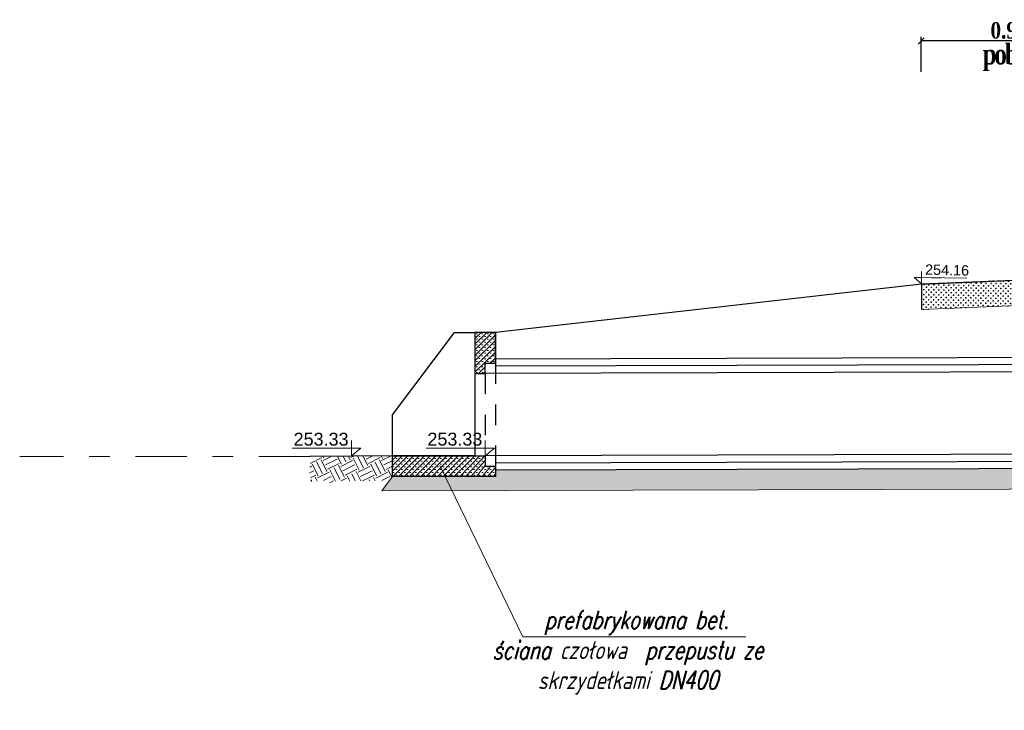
# Model space of a CAD drawing. Header units: metres. Extents: x 7443217.8 to 7443294, y 5637144.8 to 5637207.3.
# Tile 8 of 23: x 7443220.7 to 7443225.5, y 5637196.4 to 5637199.8. Entities that reach past the tile are written whole.
import ezdxf

# ---------------------------------------------------------------- set-up
doc = ezdxf.new("R2010")
doc.units = ezdxf.units.M
for name, pattern in [('3', [1, 0.5, -0.5]), ('AUSGEZOGEN', [0]), ('CIĄGŁA', [0]), ('DASHDOT2', [0.5, 0.25, -0.125, 0, -0.125]), ('x-ref - architektura$0$GP_x-ref - instalacje elektryczne$0$x-ref - architektura$0$A-PW-2-202_Rzut piętra$0${ Half Dash }', [0])]:
    doc.linetypes.add(name, pattern=pattern)
doc.layers.get('Defpoints').update_dxf_attribs({"true_color": 0x999999})
for name, color, linetype, lineweight in [('+wymiar', 7, 'Continuous', 9), ('cienko', 7, 'CIĄGŁA', 30), ('F00000', 7, 'AUSGEZOGEN', 13), ('POMOCNICZA', 7, 'Continuous', 13), ('Wymiary', 7, 'Continuous', 15)]:
    doc.layers.add(name, color=color, linetype=linetype, lineweight=lineweight)
for name, color, linetype in [('3_p', 7, 'Continuous'), ('K_oś jezdni', 7, 'Continuous'), ('K_wymiar', 7, 'Continuous')]:
    doc.layers.add(name, color=color, linetype=linetype)
doc.layers.add('opisy', color=7, linetype='Continuous', true_color=0x999999)
doc.styles.add('romans1', font='timesbd.ttf', dxfattribs={"width": 0.85})
doc.styles.add('romans_pochyl', font='romans.shx', dxfattribs={"width": 0.75, "oblique": 15, "height": 0.1})
doc.styles.add('style4', font='arial.ttf', dxfattribs={"height": 21})
doc.dimstyles.new('magda 25', dxfattribs={"dimtxt": 0.08, "dimasz": 0.03, "dimexe": 0.02, "dimexo": 0, "dimgap": 0.01, "dimtad": 1, "dimzin": 0, "dimdsep": 46, "dimtxsty": 'romans1', "dimblk": 'OBLIQUE', "dimcen": 0.09, "dimazin": 0, "dimtfac": 1, "dimtmove": 0, "dimatfit": 2, "dimldrblk": 'OBLIQUE', "dimfxl": 0.15, "dimfxlon": 1, "dimtolj": 1, "dimtzin": 0, "dimarcsym": 0})
pattern_1 = [(45, (-25.02038234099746, 21.04704236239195), (-0.01347038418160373, 0.01347038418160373), []), (45, (-25.00691194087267, 21.04704236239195), (-0.01347038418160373, 0.01347038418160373), [0, -0.01905])]

# ---------------------------------------------------------------- blocks, each defined once
blk = doc.blocks.new('_Oblique')
at = {"color": 0, "linetype": 'ByBlock', "lineweight": -2}
blk.add_line((-0.5, -0.5), (0.5, 0.5), dxfattribs=at)
blk = doc.blocks.new('*D876')
at = {"layer": '+wymiar', "color": 0, "lineweight": -2, "transparency": 16777216}
for p, q in [((7443225.062450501, 5637199.508849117), (7443225.062450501, 5637199.678849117)), ((7443226.001929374, 5637199.508849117), (7443226.001929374, 5637199.678849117)), ((7443226.001929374, 5637199.658849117), (7443225.062450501, 5637199.658849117))]:
    blk.add_line(p, q, dxfattribs=at)
at = {"layer": 'Defpoints', "color": 0, "lineweight": 13, "transparency": 16777216}
for p in [(7443225.062450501, 5637199.658849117), (7443225.062450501, 5637198.877389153), (7443226.001929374, 5637198.877389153)]:
    blk.add_point(p, dxfattribs=at)
at = {"layer": '+wymiar', "color": 0, "lineweight": -2, "transparency": 16777216, "xscale": 0.03, "yscale": 0.03, "zscale": 0.03, "rotation": 180}
blk.add_blockref('_Oblique', (7443225.062450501, 5637199.658849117), dxfattribs=at)
at = {"layer": '+wymiar', "color": 0, "lineweight": -2, "transparency": 16777216, "xscale": 0.03, "yscale": 0.03, "zscale": 0.03}
blk.add_blockref('_Oblique', (7443226.001929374, 5637199.658849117), dxfattribs=at)
at = {"layer": '+wymiar', "color": 0, "transparency": 16777216, "insert": (7443225.532189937, 5637199.709658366), "char_height": 0.08, "attachment_point": 5, "style": 'romans1'}
blk.add_mtext('\\A1;0.94m', dxfattribs=at)

msp = doc.modelspace()

# ---------------------------------------------------------------- hatches: boundary and pattern name
at = {"layer": 'cienko', "lineweight": 9}
h = msp.add_hatch(dxfattribs=at)
h.set_pattern_fill('EARTH', color=9, scale=0.01, angle=26.46999999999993)
h.set_pattern_definition([(26.46999999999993, (-51847.23145268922, 69098.35678161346), (0.02853935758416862, 0.08514696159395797), [0.06349999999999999, -0.06349999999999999]), (26.46999999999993, (-51847.24206661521, 69098.37809779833), (0.02853935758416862, 0.08514696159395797), [0.06349999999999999, -0.06349999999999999]), (26.46999999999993, (-51847.25268054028, 69098.39941398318), (0.02853935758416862, 0.08514696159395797), [0.06349999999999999, -0.06349999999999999]), (116.4699999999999, (-51847.24911312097, 69098.41005735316), (-0.08514696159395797, 0.02853935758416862), [0.0635, -0.0635]), (116.4699999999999, (-51847.22779693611, 69098.42067127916), (-0.08514696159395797, 0.02853935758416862), [0.0635, -0.0635]), (116.4699999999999, (-51847.20648075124, 69098.43128520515), (-0.08514696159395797, 0.02853935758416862), [0.0635, -0.0635])])
h.paths.add_polyline_path([(7443222.494248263, 5637197.643096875), (7443222.495173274, 5637197.543101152), (7443222.480358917, 5637197.522963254), (7443222.098882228, 5637197.518942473), (7443222.089854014, 5637197.553724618), (7443222.094265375, 5637197.639396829)])
at = {"layer": 'F00000'}
h = msp.add_hatch(dxfattribs=at)
h.set_pattern_fill('CROSS', color=8, scale=0.0019, angle=89)
h.set_pattern_definition([(89, (-87907.82758773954, 122419.8138549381), (-0.01185259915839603, 0.01227372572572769), [0.0060325, -0.0180975]), (179, (-87907.82451930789, 122419.8168180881), (-0.01227372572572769, -0.01185259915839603), [0.0060325, -0.0180975])])
h.paths.add_polyline_path([(7443226.002764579, 5637198.51602178), (7443226.001696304, 5637198.476041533), (7443225.941825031, 5637198.476216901), (7443225.940450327, 5637198.416191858), (7443225.847901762, 5637198.416548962), (7443225.847216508, 5637198.387010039), (7443225.064112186, 5637198.354173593), (7443225.06345325, 5637198.477837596)])
h = msp.add_hatch(dxfattribs=at)
h.set_pattern_fill('ANSI33', color=8, scale=0.0081)
h.set_pattern_definition([(45, (-22.0476722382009, 18.60830692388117), (-0.03637003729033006, 0.03637003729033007), []), (45, (-22.01130218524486, 18.60830692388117), (-0.03637003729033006, 0.03637003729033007), [0.0257175, -0.01285875])])
h.paths.add_polyline_path([(7443227.287198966, 5637197.585505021), (7443229.862118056, 5637197.592861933), (7443229.862173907, 5637197.492861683), (7443227.096523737, 5637197.485587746)])
h.paths.add_polyline_path([(7443222.494248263, 5637197.543096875), (7443222.994248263, 5637197.543096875), (7443222.994248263, 5637197.573239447), (7443227.287198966, 5637197.585505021), (7443227.096523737, 5637197.485587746), (7443222.44193489, 5637197.473345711)])
at = {"layer": 'POMOCNICZA', "lineweight": 5}
h = msp.add_hatch(dxfattribs=at)
h.set_pattern_fill('SACNCR', color=256, scale=0.008, style=0)
h.set_pattern_definition(pattern_1)
h.paths.add_polyline_path([(7443222.894248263, 5637198.043096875), (7443222.944248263, 5637198.043096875), (7443222.944248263, 5637198.093096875), (7443222.994248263, 5637198.093096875), (7443222.994248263, 5637198.243096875), (7443222.894248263, 5637198.243096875)])
h = msp.add_hatch(dxfattribs=at)
h.set_pattern_fill('SACNCR', color=256, scale=0.008, style=0)
h.set_pattern_definition(pattern_1)
h.paths.add_polyline_path([(7443222.994248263, 5637197.543096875), (7443222.994248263, 5637197.593096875), (7443222.944248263, 5637197.593096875), (7443222.944248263, 5637197.643096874), (7443222.894248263, 5637197.643096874), (7443222.494248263, 5637197.643096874), (7443222.494248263, 5637197.543096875)])

# ---------------------------------------------------------------- linework, layer by layer
at = {"color": 7, "lineweight": 15}
for points in [[(7443222.294248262, 5637197.643096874), (7443222.294248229, 5637197.718096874), (7443222.294248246, 5637197.680596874), (7443222.339248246, 5637197.680596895), (7443222.294248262, 5637197.643096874), (7443222.294248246, 5637197.680596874), (7443222.006789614, 5637197.68059682)], [(7443222.944248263, 5637197.643096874), (7443222.944248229, 5637197.718096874), (7443222.944248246, 5637197.680596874), (7443222.989248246, 5637197.680596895), (7443222.944248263, 5637197.643096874), (7443222.944248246, 5637197.680596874), (7443222.656789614, 5637197.68059682)]]:
    msp.add_lwpolyline(points, dxfattribs=at)
at = {"layer": '3_p', "color": 92, "linetype": 'DASHDOT2', "lineweight": 9}
msp.add_lwpolyline([(7443222.094265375, 5637197.639396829), (7443220.681997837, 5637197.639396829)], dxfattribs=at)
at = {"layer": 'cienko', "lineweight": 5}
for points in [[(7443225.063485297, 5637198.479219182), (7443225.06487682, 5637198.539203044), (7443225.064181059, 5637198.509211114), (7443225.028190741, 5637198.510046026), (7443225.063485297, 5637198.479219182), (7443225.064181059, 5637198.509211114), (7443225.160155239, 5637198.506984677)], [(7443225.063485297, 5637198.479219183), (7443225.06487682, 5637198.539203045), (7443225.064181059, 5637198.509211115), (7443225.028190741, 5637198.510046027), (7443225.063485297, 5637198.479219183), (7443225.064181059, 5637198.509211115), (7443225.284984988, 5637198.506984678)]]:
    msp.add_lwpolyline(points, dxfattribs=at)
at = {"layer": 'cienko', "flags": 128}
for points in [[(7443225.063453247, 5637198.477837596), (7443226.002764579, 5637198.51602178)], [(7443225.063453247, 5637198.477837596), (7443225.063453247, 5637198.477837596), (7443222.994248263, 5637198.243096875)], [(7443222.994248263, 5637197.593096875), (7443222.994248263, 5637197.543096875), (7443222.494248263, 5637197.543096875), (7443222.494248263, 5637197.643096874), (7443222.494248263, 5637197.843096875), (7443222.494248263, 5637197.843096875), (7443222.794248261, 5637198.243096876), (7443222.894248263, 5637198.243096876), (7443222.894248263, 5637198.043096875), (7443222.894248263, 5637197.643096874), (7443222.494248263, 5637197.643096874), (7443222.894248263, 5637197.643096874), (7443222.944248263, 5637197.643096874), (7443222.944248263, 5637197.593096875), (7443222.994248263, 5637197.593096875)], [(7443222.994248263, 5637198.243096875), (7443222.894248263, 5637198.243096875), (7443222.894248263, 5637198.043096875), (7443222.944248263, 5637198.043096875), (7443222.944248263, 5637198.093096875), (7443222.994248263, 5637198.093096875), (7443222.994248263, 5637198.243096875), (7443222.994248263, 5637198.093096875)], [(7443235.894248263, 5637198.150098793), (7443222.994248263, 5637198.113241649)], [(7443222.944191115, 5637198.113098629), (7443222.94290541, 5637198.113094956)], [(7443235.944248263, 5637198.080241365), (7443222.94310541, 5637198.043095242)], [(7443235.944248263, 5637197.680239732), (7443222.944248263, 5637197.643096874)], [(7443222.494248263, 5637197.643096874), (7443222.094265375, 5637197.639396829), (7443222.094265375, 5637197.639396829)], [(7443235.894305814, 5637197.610096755), (7443222.995669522, 5637197.573243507)]]:
    msp.add_lwpolyline(points, dxfattribs=at)
at = {"layer": 'cienko'}
msp.add_lwpolyline([(7443225.063453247, 5637198.477837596), (7443225.064112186, 5637198.354173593)], dxfattribs=at)
at = {"layer": 'cienko', "linetype": 'x-ref - architektura$0$GP_x-ref - instalacje elektryczne$0$x-ref - architektura$0$A-PW-2-202_Rzut piętra$0${ Half Dash }', "ltscale": 0.02, "flags": 128}
for points in [[(7443235.894248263, 5637198.115098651), (7443222.994248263, 5637198.078241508)], [(7443235.894248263, 5637197.645096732), (7443222.994248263, 5637197.608239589)]]:
    msp.add_lwpolyline(points, dxfattribs=at)
at = {"layer": 'F00000', "flags": 128}
for points in [[(7443226.002764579, 5637198.51602178), (7443225.063485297, 5637198.479219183)], [(7443225.847216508, 5637198.387010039), (7443225.064112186, 5637198.354173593)]]:
    msp.add_lwpolyline(points, dxfattribs=at)
at = {"layer": 'K_oś jezdni', "linetype": '3', "ltscale": 0.05}
for points in [[(7443222.994248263, 5637198.093096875), (7443222.994248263, 5637197.593096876)], [(7443222.944248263, 5637198.043096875), (7443222.944248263, 5637197.643096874)]]:
    msp.add_lwpolyline(points, dxfattribs=at)
at = {"layer": 'K_wymiar', "lineweight": 13, "flags": 128}
msp.add_lwpolyline([(7443236.394248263, 5637197.580239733), (7443236.464262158, 5637197.510225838), (7443222.44193489, 5637197.473345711), (7443222.494248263, 5637197.543096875)], dxfattribs=at)
at = {"layer": 'opisy', "color": 0, "linetype": 'Continuous', "lineweight": 5}
for p in [(7443222.72361644, 5637197.596693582), (7443224.210380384, 5637196.764565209)]:
    msp.add_line(p, (7443223.127038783, 5637196.763861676), dxfattribs=at)

# ---------------------------------------------------------------- texts
at = {"layer": '+wymiar', "lineweight": 13, "insert": (7443223.680310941, 5637196.832499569), "char_height": 0.08750000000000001, "attachment_point": 5, "rotation": 0.06820291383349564, "style": 'romans_pochyl'}
msp.add_mtext('prefabrykowana bet.', dxfattribs=at)
at = {"layer": '+wymiar', "lineweight": 13, "insert": (7443223.637875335, 5637196.613807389), "char_height": 0.08750000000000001, "width": 1.471314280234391, "attachment_point": 5, "rotation": 0.06820291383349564, "style": 'romans_pochyl'}
msp.add_mtext('ściana czołowa  przepustu ze skrzydełkami DN400', dxfattribs=at)
at = {"color": 7, "style": 'style4'}
for s, height, rotation, p in [('254.16', 0.04999999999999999, 358.6710750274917, (7443225.081296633, 5637198.523637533)), ('253.33', 0.0625, 2.578695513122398e-05, (7443222.013219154, 5637197.693228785)), ('253.33', 0.0625, 2.578695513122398e-05, (7443222.663219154, 5637197.693228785))]:
    msp.add_text(s, height=height, rotation=rotation, dxfattribs=at).set_placement(p)
at = {"layer": 'Wymiary', "ltscale": 0.2, "insert": (7443225.538380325, 5637199.578631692), "char_height": 0.1, "attachment_point": 5, "style": 'romans1'}
msp.add_mtext('\\A1;{\\W0.8;\\T0.85;pobocze}', dxfattribs=at)

# ---------------------------------------------------------------- dimensions: what is measured, and where the dimension line sits
at = {"layer": '+wymiar'}
dim = msp.add_aligned_dim(p1=(7443226.001929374, 5637198.877389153), p2=(7443225.062450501, 5637198.877389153), distance=-0.7814599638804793, dimstyle='magda 25', override={"dimpost": 'm'}, dxfattribs=at)
dim.commit()
dim.dimension.update_dxf_attribs({"geometry": '*D876', "text_midpoint": (7443225.532189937, 5637199.709658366)})

doc.saveas('drawing.dxf')
